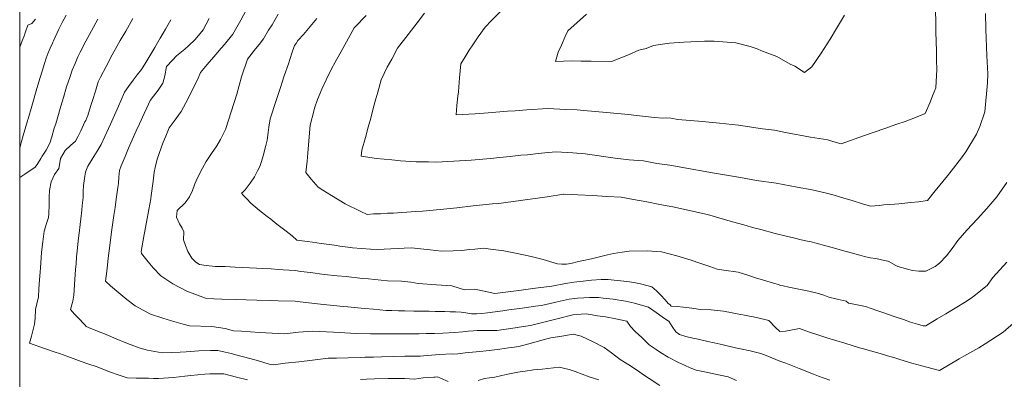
# Model space of a CAD drawing. Header units: inches. Extents: x 11351264 to 11356330, y 6702313 to 6706468.
# Tile 13 of 160: x 11351264 to 11351699, y 6703687 to 6703845. Entities that reach past the tile are written whole.
import ezdxf

# ---------------------------------------------------------------- set-up
doc = ezdxf.new("R2010")
doc.units = ezdxf.units.IN
doc.header["$MEASUREMENT"] = 0
doc.layers.add('Shumate_Contours_clip1', color=7, linetype='Continuous', lineweight=0)
doc.layers.add('Shumate_Parcels_clip1', color=7, linetype='Continuous', lineweight=0)

msp = doc.modelspace()

# ---------------------------------------------------------------- linework, layer by layer
at = {"layer": 'Shumate_Contours_clip1'}
for points, elevation in [([(11351621.89, 6703686.27), (11351616.91, 6703688.14), (11351614.7, 6703689.02), (11351608.36, 6703691.42), (11351602.49, 6703693.77), (11351599.9, 6703694.76), (11351593.8, 6703697.19), (11351591.48, 6703698.13), (11351586.72, 6703699.21), (11351582.56, 6703700.12), (11351580.38, 6703700.62), (11351574.86, 6703701.88), (11351570.91, 6703702.78), (11351568.06, 6703703.42), (11351563.81, 6703704.42), (11351561.49, 6703704.93), (11351558.38, 6703705.58), (11351555.55, 6703706.48), (11351553.95, 6703707.64), (11351552.41, 6703710.01), (11351550.9, 6703712.31), (11351550.81, 6703712.43), (11351547.98, 6703714.22), (11351545.3, 6703716.23), (11351541.97, 6703718.51), (11351539.22, 6703719.31), (11351535.72, 6703720.3), (11351531.74, 6703721.26), (11351526.28, 6703722.12), (11351521.94, 6703722.55), (11351519.99, 6703722.78), (11351515.91, 6703722.76), (11351513.36, 6703722.72), (11351510.62, 6703722.49), (11351506.86, 6703722.02), (11351502.98, 6703721.13), (11351500.44, 6703720.55), (11351494.63, 6703719.31), (11351492.04, 6703718.96), (11351486.09, 6703718.09), (11351480.26, 6703717.32), (11351477.57, 6703716.92), (11351470.79, 6703716.05), (11351468.42, 6703715.75), (11351466.04, 6703715.58), (11351463.78, 6703715.59), (11351461.36, 6703716.01), (11351459.19, 6703716.41), (11351456.73, 6703716.54), (11351454.45, 6703716.54), (11351451.96, 6703716.62), (11351447.76, 6703716.65), (11351445.18, 6703716.73), (11351441.08, 6703716.76), (11351438.4, 6703716.84), (11351434.41, 6703716.88), (11351431.61, 6703716.97), (11351428.66, 6703717.03), (11351426.12, 6703717.12), (11351420.5, 6703717.66), (11351416.61, 6703717.96), (11351409.24, 6703718.69), (11351407.16, 6703718.86), (11351397.21, 6703719.89), (11351388.19, 6703720.94), (11351387.13, 6703721.06), (11351385.96, 6703721.14), (11351378.54, 6703721.35), (11351375.19, 6703721.46), (11351369.03, 6703721.64), (11351364.41, 6703721.79), (11351359.53, 6703721.93), (11351353.64, 6703722.12), (11351350.02, 6703722.23), (11351346.38, 6703722.57), (11351338.12, 6703725.65), (11351331.97, 6703728.84), (11351328.41, 6703731.26), (11351326.7, 6703732.38), (11351323.33, 6703735.89), (11351321.81, 6703737.65), (11351320.55, 6703739.26), (11351318.15, 6703742.19), (11351318.05, 6703743.05), (11351319.37, 6703750.58), (11351320.37, 6703756), (11351321.39, 6703761.68), (11351322.21, 6703766.36), (11351322.39, 6703767.88), (11351323.26, 6703774.1), (11351323.81, 6703778.08), (11351324.14, 6703780.19), (11351325.1, 6703783.9), (11351327.72, 6703791.33), (11351328.94, 6703793.99), (11351330.37, 6703797.7), (11351332.64, 6703800.69), (11351335.6, 6703804.96), (11351337.75, 6703808.8), (11351339.74, 6703812.7), (11351341.72, 6703816.61), (11351342.95, 6703818.83), (11351344.14, 6703822.15), (11351347.12, 6703825.61), (11351350.96, 6703830.07), (11351353.33, 6703832.81), (11351354.83, 6703834.52), (11351358.49, 6703839.01), (11351362.01, 6703845.26), (11351365.4, 6703851.54)], 1418), ([(11351668.55, 6703850.79), (11351668.72, 6703843.04), (11351668.77, 6703840.56), (11351668.88, 6703835.3), (11351668.95, 6703832.03), (11351669.03, 6703827.55), (11351669.11, 6703823.48), (11351668.68, 6703815.4), (11351667.23, 6703811.86), (11351666.2, 6703809.09), (11351664.03, 6703804.07), (11351660.52, 6703802.57), (11351655.17, 6703800.48), (11351651.54, 6703799.35), (11351646.26, 6703797.38), (11351636.85, 6703794.23), (11351626.88, 6703790.58), (11351623.24, 6703791.67), (11351621.05, 6703792.33), (11351617.23, 6703793.03), (11351613.41, 6703793.64), (11351602.39, 6703795.66), (11351597.51, 6703796.62), (11351592.21, 6703797.3), (11351581.64, 6703798.92), (11351573.29, 6703799.7), (11351565.79, 6703800.55), (11351554.84, 6703801.43), (11351551.71, 6703801.98), (11351549.64, 6703802.07), (11351548.24, 6703801.94), (11351544.55, 6703802.24), (11351536.56, 6703803.15), (11351533.02, 6703803.61), (11351523.45, 6703804.52), (11351513.43, 6703805.41), (11351510.39, 6703805.62), (11351505.38, 6703805.8), (11351497.42, 6703806.25), (11351488.2, 6703805.67), (11351483.08, 6703805.24), (11351479.68, 6703804.98), (11351471.18, 6703804.32), (11351465.49, 6703803.94), (11351462.69, 6703803.73), (11351457.02, 6703803.37), (11351457.38, 6703807.5), (11351457.83, 6703811.65), (11351458.01, 6703813.64), (11351458.49, 6703819.8), (11351459.15, 6703825.94), (11351460.95, 6703829.1), (11351462.77, 6703831.91), (11351464.45, 6703834.34), (11351466.7, 6703837.86), (11351469.81, 6703842.08), (11351472.67, 6703845), (11351477.67, 6703850.13)], 1428), ([(11351264.41, 6703788.79), (11351265.18, 6703791.65), (11351265.97, 6703794.32), (11351267.09, 6703798.22), (11351267.88, 6703800.79), (11351268.03, 6703801.4), (11351268.14, 6703801.73), (11351269.76, 6703807.2), (11351272.04, 6703815.12), (11351273.44, 6703819.96), (11351274.29, 6703822.73), (11351275.33, 6703826.14), (11351276.08, 6703828.37), (11351276.98, 6703830.75), (11351277.84, 6703832.85), (11351278.83, 6703835.1), (11351278.97, 6703835.52), (11351279.27, 6703836.16), (11351281.68, 6703841.25), (11351283.13, 6703844.13), (11351284.88, 6703847.41)], 1408), ([(11351264.41, 6703775.82), (11351266.72, 6703777.28), (11351269.07, 6703778.83), (11351271.16, 6703780.15), (11351272.11, 6703781.51), (11351273.78, 6703784.14), (11351274.38, 6703785.13), (11351276.03, 6703787.8), (11351277.73, 6703790.9), (11351278.62, 6703793.65), (11351279.68, 6703797.53), (11351280.3, 6703799.51), (11351280.92, 6703801.52), (11351282.59, 6703807.2), (11351283.68, 6703811.01), (11351285.13, 6703815.75), (11351286.61, 6703820.29), (11351287.59, 6703823.15), (11351288.83, 6703826.13), (11351290.14, 6703829.06), (11351291.16, 6703831.16), (11351293.61, 6703835.89), (11351296.1, 6703840.53), (11351298.86, 6703845.72)], 1410), ([(11351264.41, 6703833.09), (11351264.47, 6703833.26), (11351265.55, 6703836.1), (11351266.5, 6703838.6), (11351266.72, 6703839.14), (11351267.04, 6703840.03), (11351268.05, 6703843.01), (11351269.77, 6703843.72), (11351271.33, 6703845.61)], 1406), ([(11351364.91, 6703686.5), (11351360.07, 6703687.72), (11351354.44, 6703689.18), (11351348.39, 6703689.08), (11351346.1, 6703689.05), (11351339.96, 6703688.35), (11351337.31, 6703688.05), (11351332.22, 6703687.48), (11351325.7, 6703687.06), (11351323.48, 6703687.12), (11351321.3, 6703687.19), (11351315.87, 6703687.25), (11351311.87, 6703687.34), (11351307.82, 6703688.7), (11351304.5, 6703689.82), (11351302.55, 6703690.57), (11351298.59, 6703692.15), (11351294.51, 6703693.6), (11351291.59, 6703694.63), (11351288, 6703695.94), (11351285.28, 6703696.99), (11351282.01, 6703698.06), (11351280.03, 6703698.73), (11351275.33, 6703700.36), (11351268.79, 6703702.6), (11351269.58, 6703705.81), (11351270.89, 6703711), (11351271.23, 6703713.72), (11351271.45, 6703717.54), (11351271.97, 6703720.07), (11351272.64, 6703723.13), (11351272.9, 6703726.64), (11351273.19, 6703730.56), (11351273.4, 6703733.96), (11351273.67, 6703737.99), (11351274.1, 6703742.86), (11351274.55, 6703747.35), (11351275.17, 6703752.03), (11351276.28, 6703755.43), (11351277.07, 6703758.09), (11351277.28, 6703759.72), (11351277.46, 6703763.88), (11351277.45, 6703767.04), (11351277.6, 6703769.99), (11351278.29, 6703773.89), (11351279.81, 6703777.05), (11351281.62, 6703779.71), (11351282.17, 6703782.25), (11351282.49, 6703784.15), (11351284.46, 6703787.69), (11351286.89, 6703789.83), (11351288.98, 6703791.78), (11351290.19, 6703794.04), (11351291.36, 6703796.34), (11351293.22, 6703800.27), (11351293.58, 6703801), (11351294.09, 6703802.13), (11351294.45, 6703803.07), (11351295.72, 6703807.14), (11351296.52, 6703809.71), (11351297.8, 6703813.88), (11351299.11, 6703818.04), (11351300.06, 6703820.03), (11351302.5, 6703824.8), (11351305.28, 6703829.93), (11351307.31, 6703833.55), (11351308.81, 6703836.27), (11351311.24, 6703840.29), (11351314.39, 6703845.92)], 1412), ([(11351546.89, 6703683.92), (11351542.27, 6703687.09), (11351540.58, 6703688.16), (11351536.56, 6703690.84), (11351533.21, 6703693.04), (11351529.4, 6703695.43), (11351525.65, 6703698.35), (11351522.29, 6703700.73), (11351517.56, 6703703.19), (11351512.22, 6703705.72), (11351508.6, 6703706.61), (11351503.68, 6703705.81), (11351498.77, 6703705.01), (11351496.53, 6703704.4), (11351490.75, 6703702.83), (11351484.76, 6703701.25), (11351481.64, 6703700.76), (11351480.09, 6703700.6), (11351476.25, 6703700.07), (11351471.54, 6703699.48), (11351470.3, 6703699.25), (11351467.45, 6703698.98), (11351464.2, 6703698.66), (11351460.96, 6703698.34), (11351457.73, 6703698.01), (11351456.06, 6703697.85), (11351455.09, 6703697.98), (11351449.64, 6703697.61), (11351446.13, 6703697.38), (11351442.65, 6703697.12), (11351441.15, 6703696.97), (11351440.49, 6703696.97), (11351439.39, 6703696.96), (11351436.39, 6703696.89), (11351434.32, 6703696.86), (11351429.22, 6703696.74), (11351424.12, 6703696.61), (11351420.6, 6703696.52), (11351419.82, 6703696.53), (11351416.8, 6703696.45), (11351414.64, 6703696.4), (11351409.44, 6703696.25), (11351404.24, 6703696.09), (11351400.56, 6703696), (11351399.56, 6703695.88), (11351393.58, 6703695.18), (11351387.59, 6703694.47), (11351381.61, 6703693.76), (11351376.48, 6703693.15), (11351375.48, 6703693.21), (11351374.57, 6703693.42), (11351369.74, 6703694.88), (11351363.75, 6703696.52), (11351361.47, 6703697.11), (11351357.78, 6703698.09), (11351355.07, 6703698.66), (11351351.87, 6703699.42), (11351348.63, 6703699.36), (11351343.51, 6703699.32), (11351337.89, 6703698.82), (11351335.28, 6703698.75), (11351327.24, 6703698.36), (11351320.85, 6703699.55), (11351317.62, 6703700.49), (11351312.02, 6703702.48), (11351306.31, 6703704.86), (11351303.34, 6703706.12), (11351300.59, 6703707.28), (11351296.59, 6703708.9), (11351294.83, 6703709.63), (11351293.72, 6703710.06), (11351293.29, 6703710.58), (11351290.03, 6703713.96), (11351288.61, 6703715.51), (11351286.84, 6703717.45), (11351287.88, 6703721.23), (11351288.34, 6703723.88), (11351288.81, 6703730.8), (11351289.11, 6703735.15), (11351289.32, 6703737.73), (11351289.54, 6703740.82), (11351289.81, 6703743.3), (11351290.28, 6703747.8), (11351290.67, 6703751.21), (11351291.1, 6703755.01), (11351291.4, 6703757.46), (11351291.79, 6703761.33), (11351291.98, 6703763.36), (11351292.35, 6703766.92), (11351292.4, 6703769.55), (11351292.51, 6703772.19), (11351293.13, 6703776.41), (11351293.45, 6703778.09), (11351293.64, 6703778.57), (11351294.54, 6703780.75), (11351296.39, 6703783.82), (11351298.57, 6703787.33), (11351300.31, 6703790.41), (11351303.61, 6703797.44), (11351304.48, 6703799.38), (11351306.83, 6703804.62), (11351308.02, 6703807.22), (11351309.04, 6703809.63), (11351310.65, 6703813.43), (11351312.43, 6703815.97), (11351314.52, 6703818.76), (11351316.31, 6703821.12), (11351318.17, 6703823.46), (11351320.04, 6703826.52), (11351322.71, 6703830.9), (11351324.07, 6703833.11), (11351326.43, 6703837.2), (11351327.73, 6703839.51), (11351328.76, 6703841.31), (11351331.06, 6703845.43)], 1414), ([(11351580.69, 6703686.24), (11351577.12, 6703687.77), (11351573.49, 6703688.54), (11351569.43, 6703689.37), (11351567.43, 6703689.79), (11351562.97, 6703690.81), (11351560.32, 6703691.8), (11351557.82, 6703692.93), (11351555.16, 6703694.18), (11351550.58, 6703696.49), (11351547.15, 6703698.51), (11351545.34, 6703699.93), (11351542.28, 6703701.96), (11351539.01, 6703705.12), (11351536.05, 6703707.76), (11351534.02, 6703710.06), (11351532.3, 6703712.33), (11351527.53, 6703713.37), (11351522.92, 6703714.25), (11351519.44, 6703714.75), (11351517.08, 6703715.12), (11351514.45, 6703715.55), (11351512.26, 6703715.48), (11351508.47, 6703715.11), (11351501.65, 6703713.39), (11351495.7, 6703711.88), (11351489.8, 6703710.49), (11351486.68, 6703710.05), (11351481.2, 6703709.15), (11351475.02, 6703708.27), (11351471.33, 6703708.27), (11351468.58, 6703708.26), (11351466.34, 6703708.21), (11351464.67, 6703708.1), (11351462.29, 6703707.94), (11351459.91, 6703707.7), (11351456.31, 6703707.37), (11351451.16, 6703707.12), (11351447.53, 6703706.95), (11351443.83, 6703706.91), (11351440.69, 6703706.85), (11351437.16, 6703706.83), (11351434.67, 6703706.79), (11351431.78, 6703706.79), (11351429.51, 6703706.76), (11351426.4, 6703706.77), (11351424.35, 6703706.74), (11351419.23, 6703706.82), (11351412.87, 6703706.95), (11351402.93, 6703707.46), (11351393.55, 6703707.94), (11351387.44, 6703707.46), (11351381.4, 6703706.82), (11351370.27, 6703707.33), (11351362.3, 6703707.97), (11351358.76, 6703708.16), (11351355.02, 6703709.06), (11351349.19, 6703710.05), (11351339.33, 6703710.28), (11351336.57, 6703711.01), (11351331.43, 6703712.45), (11351327.53, 6703713.62), (11351322.09, 6703715.48), (11351315.43, 6703719.09), (11351311.68, 6703721.92), (11351308.15, 6703724.85), (11351304.49, 6703728.03), (11351302.31, 6703730.04), (11351302.56, 6703732.17), (11351302.97, 6703735.65), (11351303.48, 6703740.13), (11351303.97, 6703744.62), (11351304.96, 6703751.79), (11351305.25, 6703753.9), (11351305.97, 6703758.96), (11351306.48, 6703762.53), (11351306.97, 6703766.14), (11351307.68, 6703771.39), (11351307.95, 6703773.18), (11351308.11, 6703775.85), (11351308.46, 6703778.83), (11351309.17, 6703780.97), (11351310.98, 6703785.11), (11351312.47, 6703788.67), (11351314.1, 6703792.33), (11351315.81, 6703796.36), (11351317.25, 6703799.49), (11351319.31, 6703804.09), (11351320.49, 6703806.48), (11351322.03, 6703809.82), (11351323.42, 6703811.72), (11351325.45, 6703814.26), (11351327.35, 6703817.03), (11351327.52, 6703817.44), (11351328.45, 6703820.61), (11351329.13, 6703824.74), (11351331.87, 6703827.62), (11351333.63, 6703829.4), (11351337.32, 6703832.48), (11351338.9, 6703833.85), (11351341.85, 6703836.67), (11351345.44, 6703840.93), (11351348.07, 6703845.91)], 1416), ([(11351708.66, 6703716.42), (11351698.41, 6703707.48), (11351690.5, 6703702.4), (11351687.73, 6703700.64), (11351681.08, 6703696.92), (11351678.98, 6703695.78), (11351670.33, 6703690.62), (11351664.71, 6703692.13), (11351658.16, 6703693.84), (11351652.77, 6703695.51), (11351650.59, 6703696.19), (11351647.35, 6703697.13), (11351644.09, 6703698.11), (11351639.95, 6703699.29), (11351637.43, 6703700.02), (11351635.06, 6703700.66), (11351631.78, 6703701.64), (11351628.59, 6703702.6), (11351628.53, 6703702.62), (11351624.61, 6703703.79), (11351620.61, 6703705.03), (11351616.58, 6703706.32), (11351612.52, 6703707.67), (11351608.48, 6703709.08), (11351604.75, 6703708.42), (11351602.38, 6703707.89), (11351599.88, 6703707.8), (11351597.94, 6703709.63), (11351595.03, 6703712.69), (11351589.6, 6703714.01), (11351584.22, 6703715.07), (11351581.11, 6703715.59), (11351578.86, 6703716.03), (11351575.05, 6703716.72), (11351573.64, 6703716.97), (11351569.55, 6703717.34), (11351564.87, 6703717.57), (11351561.96, 6703717.91), (11351561.08, 6703718.04), (11351557.31, 6703718.53), (11351554.63, 6703718.77), (11351551.95, 6703719), (11351551.26, 6703719.66), (11351550.61, 6703720.22), (11351549.23, 6703721.78), (11351547.31, 6703723.77), (11351545.38, 6703725.7), (11351543.42, 6703727.46), (11351538.31, 6703728.87), (11351536.15, 6703729.29), (11351533.46, 6703729.67), (11351529.69, 6703730.13), (11351526.71, 6703730.49), (11351524.14, 6703730.78), (11351520.98, 6703730.77), (11351516.82, 6703730.49), (11351513.14, 6703730.08), (11351508.97, 6703729.57), (11351505.23, 6703729), (11351499.31, 6703727.87), (11351490.81, 6703726.73), (11351485.75, 6703726.1), (11351482.33, 6703725.63), (11351474.03, 6703724.62), (11351465.2, 6703726.46), (11351460.76, 6703726.19), (11351458.42, 6703726.92), (11351455.19, 6703727.95), (11351452.79, 6703728.08), (11351448.38, 6703728.34), (11351440.24, 6703728.96), (11351436.99, 6703729.54), (11351432.92, 6703730.05), (11351426.68, 6703730.15), (11351418.28, 6703731.02), (11351415.64, 6703731.25), (11351408.52, 6703732.01), (11351404.58, 6703732.4), (11351398.78, 6703733.03), (11351392.78, 6703733.81), (11351388.46, 6703734.36), (11351386.04, 6703734.68), (11351380.73, 6703735.05), (11351378.47, 6703735.2), (11351375.43, 6703735.42), (11351371.74, 6703735.67), (11351368.85, 6703735.79), (11351359.45, 6703736.24), (11351355.14, 6703736.44), (11351350.79, 6703736.56), (11351346.63, 6703736.99), (11351343.74, 6703737.44), (11351342.11, 6703738.37), (11351340.33, 6703740.2), (11351338.57, 6703743.11), (11351337.61, 6703745.71), (11351336.69, 6703748.33), (11351336.8, 6703751.76), (11351336.1, 6703753.46), (11351334.98, 6703755.35), (11351333.66, 6703758.34), (11351333.87, 6703761.28), (11351337.5, 6703764.6), (11351339.35, 6703767.29), (11351339.97, 6703768.6), (11351340.47, 6703769.63), (11351341.74, 6703773.02), (11351342.93, 6703775.69), (11351345.14, 6703779.89), (11351346.69, 6703782.85), (11351349.06, 6703786.32), (11351351.44, 6703789.79), (11351353.02, 6703792.48), (11351354.81, 6703796.03), (11351355.12, 6703796.72), (11351355.18, 6703796.95), (11351355.32, 6703797.35), (11351357.77, 6703804.78), (11351360.17, 6703812.55), (11351362.36, 6703820.25), (11351364.89, 6703828.05), (11351368.52, 6703832.5), (11351370.02, 6703834.49), (11351372.04, 6703837), (11351374.24, 6703840.74), (11351375.84, 6703843.22), (11351378.51, 6703847.9)], 1420), ([(11351700, 6703738.45), (11351693.81, 6703731.61), (11351691.39, 6703728.15), (11351684.9, 6703722.91), (11351682.14, 6703721.02), (11351677.28, 6703718.08), (11351673.19, 6703715.64), (11351669.28, 6703713.39), (11351664.25, 6703710.25), (11351663.07, 6703710.35), (11351660.59, 6703711.04), (11351657.52, 6703711.96), (11351654.41, 6703713.05), (11351650.4, 6703714.46), (11351645.73, 6703716.07), (11351643.19, 6703716.94), (11351640.19, 6703717.91), (11351637.65, 6703718.87), (11351634.78, 6703719.47), (11351632.58, 6703719.9), (11351630.16, 6703720.36), (11351629.17, 6703721.13), (11351625.14, 6703722.04), (11351621.52, 6703722.93), (11351619.22, 6703723.82), (11351617.01, 6703724.52), (11351612.65, 6703725.57), (11351608.24, 6703726.52), (11351606.02, 6703726.97), (11351603.81, 6703727.42), (11351601.31, 6703727.94), (11351600.21, 6703728.07), (11351599.27, 6703728.5), (11351597.01, 6703729.09), (11351592.64, 6703730.39), (11351589.18, 6703731.49), (11351586.14, 6703732.51), (11351581.54, 6703733.96), (11351575.18, 6703734.84), (11351572.21, 6703735.32), (11351569.05, 6703736.53), (11351564.58, 6703737.94), (11351560.77, 6703739.22), (11351554.4, 6703741.15), (11351547.64, 6703742.91), (11351541.33, 6703743.37), (11351533.33, 6703743.3), (11351530.34, 6703742.82), (11351526.4, 6703742.28), (11351523.85, 6703741.63), (11351520.94, 6703740.86), (11351516.73, 6703739.94), (11351512.51, 6703738.96), (11351510.45, 6703738.55), (11351508.27, 6703737.98), (11351505.79, 6703737.49), (11351503.68, 6703737.51), (11351501.74, 6703737.66), (11351495.38, 6703739.58), (11351490.13, 6703740.84), (11351486.76, 6703741.7), (11351483.25, 6703742.31), (11351478.05, 6703743.42), (11351472.18, 6703744.21), (11351469.21, 6703744.59), (11351465.27, 6703744.2), (11351462.93, 6703743.93), (11351459.48, 6703743.53), (11351455.76, 6703743.4), (11351450.59, 6703743.3), (11351445.5, 6703743.85), (11351441.42, 6703744.33), (11351437.33, 6703744.77), (11351434.03, 6703744.56), (11351431.74, 6703744.51), (11351428.14, 6703744.26), (11351422.26, 6703743.93), (11351419.19, 6703744.19), (11351411.29, 6703744.78), (11351409.25, 6703744.98), (11351405.73, 6703745.48), (11351403.33, 6703745.85), (11351397.4, 6703746.71), (11351393.57, 6703747.23), (11351391.44, 6703747.52), (11351386.65, 6703748.17), (11351384.6, 6703749.97), (11351382, 6703752.05), (11351380.2, 6703753.45), (11351377.89, 6703755.24), (11351375.21, 6703757.34), (11351373.56, 6703758.62), (11351370.26, 6703761.22), (11351366.44, 6703764.45), (11351364.59, 6703766.35), (11351363.03, 6703768.05), (11351362.33, 6703768.85), (11351362.91, 6703769.33), (11351363.53, 6703769.9), (11351363.86, 6703770.26), (11351366.19, 6703773.29), (11351368.08, 6703776.04), (11351369.42, 6703778.69), (11351370.36, 6703780.7), (11351371.11, 6703782.79), (11351371.82, 6703785.39), (11351373.06, 6703789.89), (11351373.63, 6703792.22), (11351374.09, 6703795.63), (11351374.36, 6703798.04), (11351374.95, 6703801.68), (11351377.63, 6703809.78), (11351379.57, 6703815.56), (11351380.31, 6703817.88), (11351381.19, 6703820.69), (11351382.99, 6703825.98), (11351384.57, 6703830.7), (11351385.64, 6703833.96), (11351386.36, 6703834.89), (11351387.21, 6703836.23), (11351389.65, 6703838.91), (11351392.63, 6703842.41), (11351395.52, 6703845.96)], 1422), ([(11351700, 6703773.62), (11351695.6, 6703767.2), (11351691.23, 6703762.16), (11351687.09, 6703757.55), (11351682.47, 6703752.58), (11351678.49, 6703747.99), (11351675.89, 6703744.5), (11351673.41, 6703741.16), (11351670.27, 6703737.99), (11351668.47, 6703736.56), (11351664.33, 6703734.47), (11351661.24, 6703734.37), (11351658.36, 6703734.72), (11351656.17, 6703735.33), (11351651.93, 6703736.44), (11351651.03, 6703736.99), (11351647.75, 6703738.82), (11351647.47, 6703738.88), (11351646.07, 6703739.2), (11351642.25, 6703739.96), (11351639.72, 6703740.38), (11351637.25, 6703740.84), (11351635.18, 6703741.43), (11351627.54, 6703743.49), (11351624.01, 6703744.54), (11351620.2, 6703745.63), (11351615.9, 6703746.84), (11351613.74, 6703747.34), (11351611.32, 6703747.87), (11351609.34, 6703748.26), (11351605.89, 6703749.12), (11351602.65, 6703749.91), (11351597.88, 6703751.1), (11351591.52, 6703752.76), (11351587.81, 6703753.76), (11351585.01, 6703754.56), (11351577.95, 6703756.52), (11351567.95, 6703759.38), (11351552.69, 6703762.9), (11351546.91, 6703763.91), (11351541.13, 6703764.99), (11351535.35, 6703766.09), (11351529.91, 6703767.11), (11351523.53, 6703767.44), (11351517.3, 6703767.76), (11351510.8, 6703768.1), (11351508.01, 6703768.24), (11351504.6, 6703768.36), (11351504.41, 6703768.35), (11351497.13, 6703767.28), (11351489.67, 6703766.22), (11351482.18, 6703765.19), (11351474.66, 6703764.19), (11351473.57, 6703764.27), (11351473.02, 6703764.2), (11351464.53, 6703763.24), (11351457.29, 6703762.46), (11351449.95, 6703761.66), (11351442.11, 6703760.86), (11351439.04, 6703760.81), (11351435.23, 6703760.44), (11351432.92, 6703760.39), (11351429.42, 6703760.06), (11351426.77, 6703759.98), (11351423.6, 6703759.69), (11351420.51, 6703759.68), (11351417.75, 6703759.43), (11351414.64, 6703760.86), (11351408.1, 6703764.21), (11351402.08, 6703767.85), (11351398.22, 6703770.18), (11351396.11, 6703771.58), (11351393.08, 6703775.04), (11351390.75, 6703777.95), (11351391.3, 6703783.02), (11351391.64, 6703786.44), (11351392.06, 6703791.94), (11351392.64, 6703798.89), (11351394.16, 6703804.99), (11351394.46, 6703806.34), (11351395.82, 6703810.13), (11351397.74, 6703814.78), (11351399.59, 6703818.83), (11351402.03, 6703823.67), (11351403.63, 6703826.72), (11351406.98, 6703832.77), (11351411.2, 6703840.22), (11351412.09, 6703841.76), (11351412.33, 6703842.07), (11351417.29, 6703847.24)], 1424), ([(11351690.6, 6703848.22), (11351690.77, 6703841.26), (11351691.2, 6703829.41), (11351691.7, 6703821.56), (11351691.57, 6703817.5), (11351690.31, 6703804.76), (11351688.07, 6703798.35), (11351686.68, 6703794.92), (11351681.96, 6703787.08), (11351679.98, 6703784.5), (11351675.48, 6703778.57), (11351673.82, 6703776.56), (11351668.44, 6703769.84), (11351665.01, 6703765.63), (11351661.12, 6703765.03), (11351657.7, 6703764.71), (11351652.45, 6703764.2), (11351650.44, 6703764.05), (11351645.83, 6703763.66), (11351643.66, 6703763.44), (11351639.9, 6703763.14), (11351636.41, 6703764.22), (11351631.83, 6703765.61), (11351628.17, 6703766.72), (11351623.82, 6703767.95), (11351619.84, 6703769.02), (11351614.12, 6703770.27), (11351607.56, 6703771.53), (11351598.22, 6703773.3), (11351589.64, 6703774.43), (11351582.49, 6703775.78), (11351569.22, 6703778), (11351566.93, 6703778.48), (11351560.29, 6703779.66), (11351551.36, 6703781.26), (11351545.6, 6703782.02), (11351539.72, 6703783.17), (11351533.41, 6703783.63), (11351527.26, 6703784.29), (11351513.98, 6703786.26), (11351508.45, 6703786.64), (11351500.96, 6703787.13), (11351496.13, 6703786.59), (11351493.28, 6703786.34), (11351488.49, 6703785.8), (11351485.61, 6703785.56), (11351480.86, 6703785.05), (11351476.11, 6703784.61), (11351472.29, 6703784.22), (11351463.67, 6703783.42), (11351455.98, 6703782.92), (11351448.25, 6703782.5), (11351444.75, 6703782.65), (11351439.35, 6703782.76), (11351432.53, 6703783.15), (11351428.7, 6703783.51), (11351421.82, 6703784.15), (11351415.15, 6703785.17), (11351415.4, 6703787.84), (11351417.02, 6703793.5), (11351418.26, 6703797.95), (11351419.34, 6703801.99), (11351420.62, 6703806.82), (11351421.58, 6703810.45), (11351422.41, 6703813.48), (11351423.88, 6703818.93), (11351426.64, 6703824.44), (11351428.57, 6703828.07), (11351431.18, 6703832.81), (11351435.88, 6703838.91), (11351439.81, 6703844.01), (11351443.08, 6703848.25)], 1426), ([(11351628.35, 6703847.36), (11351624.87, 6703841.58), (11351622.03, 6703836.83), (11351618.08, 6703830.61), (11351613.98, 6703824.55), (11351610.78, 6703822.09), (11351606.56, 6703824.89), (11351604.43, 6703825.75), (11351598.58, 6703829.12), (11351591.74, 6703831.69), (11351589.94, 6703832.59), (11351586.78, 6703833.54), (11351580.52, 6703835.16), (11351570.91, 6703835.91), (11351566.6, 6703835.94), (11351557.44, 6703835.47), (11351551.25, 6703835.08), (11351544.15, 6703833.97), (11351540.95, 6703832.71), (11351537.7, 6703832.02), (11351533.13, 6703829.94), (11351525.53, 6703826.92), (11351516.61, 6703827.15), (11351512.13, 6703827.11), (11351507.87, 6703827.19), (11351500.88, 6703827), (11351502.12, 6703831.06), (11351503.47, 6703834.25), (11351505.13, 6703838.06), (11351506.29, 6703840.52), (11351514.5, 6703847.9)], 1430), ([(11351520.01, 6703686.47), (11351515.76, 6703687.74), (11351509.5, 6703690.11), (11351506.92, 6703691.03), (11351502.53, 6703692.03), (11351495, 6703691.25), (11351491.09, 6703690.88), (11351487.53, 6703690.35), (11351484.29, 6703689.8), (11351481.37, 6703689.29), (11351479.1, 6703688.82), (11351474.1, 6703687.72), (11351471.78, 6703687.38), (11351469.5, 6703687.04), (11351466.76, 6703686.2)], 1412), ([(11351453.53, 6703685.7), (11351450.09, 6703687.18), (11351448.86, 6703687.73), (11351447.81, 6703687.67), (11351447.15, 6703687.66), (11351442.43, 6703687.32), (11351438.59, 6703686.78), (11351434.27, 6703687.06), (11351430.28, 6703687.07), (11351427, 6703687.08), (11351420.97, 6703686.87), (11351417.46, 6703686.79), (11351414.75, 6703686.62)], 1412)]:
    msp.add_lwpolyline(points, dxfattribs=dict(at, elevation=elevation))
at = {"layer": 'Shumate_Parcels_clip1'}
msp.add_lwpolyline([(11352075.68, 6704553.81), (11352325, 6703959.5), (11352324.75, 6703958.82), (11352285, 6703850), (11352153, 6703775.5), (11351539, 6703472.5), (11351560.69, 6703393.93), (11351517.68, 6703371.56), (11351468.97, 6703346.71), (11351420.38, 6703322.41), (11351370.7, 6703298.56), (11351322.3, 6703275.35), (11351282.15, 6703257.73), (11351264.41, 6703250.15), (11351264.41, 6705530.13)], dxfattribs=at)

doc.saveas('drawing.dxf')
